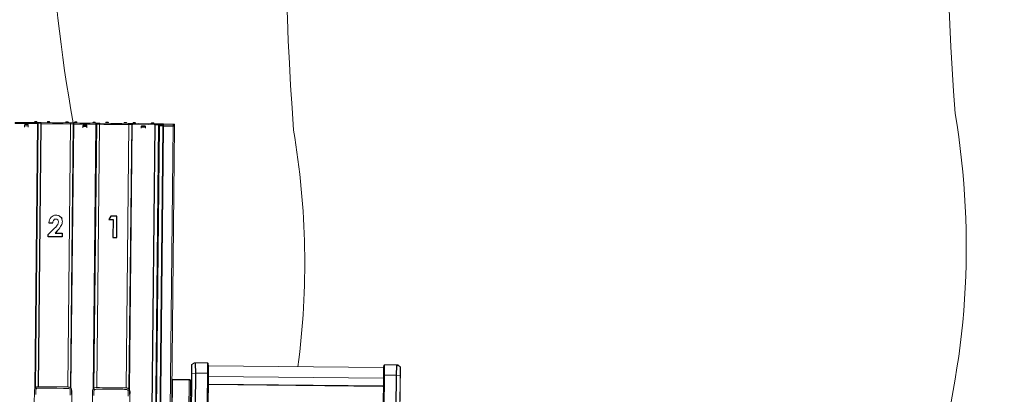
# Model space of a CAD drawing. Header units: metres. Extents: x 779 to 7046, y -512 to 9570.
# Tile 155 of 256: x 2478 to 2480.358, y -217.11 to -216.212. Entities that reach past the tile are written whole.
import ezdxf

# ---------------------------------------------------------------- set-up
doc = ezdxf.new("R2010")
doc.units = ezdxf.units.M
doc.linetypes.add('CIĄGłA', pattern=[0])
doc.layers.add('PDF _Geometria', color=7, linetype='Continuous')
doc.layers.add('ZP_Zieleń', color=252, linetype='Continuous', lineweight=5)

# ---------------------------------------------------------------- blocks, each defined once
blk = doc.blocks.new('DYSTRYBUTOR WAYNE HELIX 4 PRODUKTY')
at = {"layer": 'PDF _Geometria', "lineweight": 9}
for points in [[(264.73, 180.51), (264.73, 180.26), (259.38, 180.26), (259.38, 180.51)], [(265.57, 180.51), (265.57, 180.26), (272.53, 180.26), (272.53, 180.51)], [(272.61, 180.26), (272.61, 117.25)], [(272.7, 180.51), (272.7, 180.26), (273.29, 180.26), (273.29, 180.51)], [(278.72, 180.51), (278.72, 180.26), (273.38, 180.26), (273.38, 180.51)], [(278.89, 180.51), (279.48, 180.51), (279.48, 180.26), (278.89, 180.26)], [(279.57, 117.17), (279.57, 180.26)], [(286.69, 180.51), (286.69, 180.26), (287.28, 180.26), (287.28, 180.51)], [(292.71, 180.51), (292.71, 180.26), (287.45, 180.26), (287.45, 180.51)], [(292.88, 180.51), (293.73, 180.51), (293.73, 180.26), (292.88, 180.26)], [(293.98, 180.51), (293.98, 180.26), (294.75, 180.26), (294.75, 180.51)], [(294.15, 180.26), (294.15, 180.01)], [(294.92, 180.18), (294.83, 180.18)], [(297.21, 180.51), (297.21, 180.26), (294.92, 180.26), (294.92, 180.51)], [(351.57, 123.36), (352.16, 122.93), (351.48, 123.36)], [(303.23, 120.9), (303.14, 120.9)], [(306.2, 56.53), (306.2, 120.81)], [(351.23, 120.9), (351.31, 120.9)]]:
    blk.add_lwpolyline(points, close=True, dxfattribs=at)
for points in [[(260.74, 180.51), (263.37, 180.51)], [(260.74, 180.51), (260.74, 180.51)], [(261.76, 180.01), (261.67, 180.01), (261.67, 179.92), (261.59, 179.92), (261.59, 179.84)], [(262.52, 179.67), (262.52, 179.75), (261.59, 179.75), (261.59, 179.84)], [(261.59, 179.67), (261.59, 179.75)], [(261.59, 179.41), (261.59, 179.67), (262.52, 179.67), (262.52, 179.41)], [(262.44, 180.01), (261.76, 180.01)], [(262.52, 179.84), (262.52, 179.92), (262.52, 180.01), (262.44, 180.01)], [(262.52, 179.75), (262.52, 179.84)], [(263.37, 180.51), (263.37, 180.51)], [(263.96, 180.6), (264.05, 180.6), (264.13, 180.6), (264.22, 180.6), (264.3, 180.6), (264.39, 180.6), (264.47, 180.6), (264.56, 180.6), (264.56, 180.68), (264.47, 180.77)], [(264.05, 180.77), (264.05, 180.68), (263.96, 180.68), (263.96, 180.6)], [(263.96, 180.6), (263.96, 180.51)], [(264.47, 180.77), (264.39, 180.77), (264.3, 180.77), (264.22, 180.77), (264.13, 180.77), (264.05, 180.77)], [(264.56, 180.51), (264.56, 180.6)], [(264.9, 180.51), (264.81, 180.51), (264.73, 180.51)], [(264.9, 180.26), (264.81, 180.26), (264.73, 180.26)], [(264.73, 116.83), (264.73, 180.26)], [(265.49, 180.26), (264.9, 180.26), (264.9, 180.51), (265.49, 180.51), (265.49, 180.26), (265.49, 117.25)], [(265.57, 180.26), (265.57, 117.25), (265.4, 117.25), (265.15, 117.25), (264.98, 117.17), (264.98, 117.08), (264.9, 117.08), (264.9, 117), (264.9, 180.26)], [(265.57, 180.51), (265.49, 180.51)], [(272.61, 180.26), (271.6, 180.26), (270.58, 180.26), (269.9, 180.26), (269.56, 180.26), (268.71, 180.26), (268.37, 180.26), (268.03, 180.26), (267.69, 180.26), (267.19, 180.26), (266.59, 180.26), (265.57, 180.26), (265.49, 180.26)], [(265.49, 180.26), (265.57, 180.26)], [(265.74, 180.26), (265.74, 180.26)], [(265.74, 180.26), (265.74, 180.26)], [(265.83, 180.26), (265.83, 180.26)], [(266, 180.26), (266, 180.26)], [(266.59, 180.26), (266.59, 180.26)], [(266.76, 180.26), (266.76, 180.26)], [(266.93, 180.26), (266.76, 180.26)], [(266.93, 180.26), (266.93, 180.26)], [(266.93, 180.26), (266.93, 180.26)], [(266.93, 180.26), (266.93, 180.26)], [(266.93, 180.26), (266.93, 180.26)], [(267.02, 180.26), (267.02, 180.26)], [(267.1, 180.6), (267.19, 180.6), (267.36, 180.6), (267.44, 180.6), (267.52, 180.6), (267.61, 180.6), (267.69, 180.6), (267.69, 180.68), (267.61, 180.68), (267.61, 180.77)], [(267.19, 180.77), (267.1, 180.77), (267.1, 180.68), (267.1, 180.6)], [(267.1, 180.6), (267.1, 180.51)], [(267.61, 180.77), (267.52, 180.77), (267.44, 180.77), (267.36, 180.77), (267.27, 180.77), (267.19, 180.77)], [(267.69, 180.51), (267.69, 180.6)], [(267.86, 180.26), (267.78, 180.26), (268.29, 180.26)], [(267.78, 180.26), (267.78, 180.26)], [(267.78, 180.26), (267.78, 180.26)], [(267.78, 180.26), (267.78, 180.26)], [(268.29, 180.51), (268.29, 180.51)], [(270.83, 180.51), (268.29, 180.51)], [(268.29, 180.26), (268.29, 180.26)], [(268.29, 180.26), (268.29, 180.26)], [(268.29, 180.26), (268.29, 180.26)], [(268.63, 180.26), (268.63, 180.26)], [(268.71, 180.26), (268.8, 180.26), (268.88, 180.26)], [(270.32, 180.26), (270.41, 180.26)], [(270.49, 180.26), (270.49, 180.26)], [(270.83, 180.51), (270.83, 180.51)], [(270.83, 180.26), (270.83, 180.26)], [(270.83, 180.26), (270.92, 180.26), (271.34, 180.26)], [(270.92, 180.26), (270.92, 180.26)], [(271.34, 180.26), (271.34, 180.26)], [(271.34, 180.26), (271.34, 180.26)], [(271.34, 180.26), (271.34, 180.26)], [(271.34, 180.26), (271.34, 180.26)], [(271.43, 180.26), (271.43, 180.26)], [(271.51, 180.6), (271.6, 180.6), (271.77, 180.6), (271.85, 180.6), (271.93, 180.6), (272.02, 180.6), (272.1, 180.6), (272.1, 180.68), (272.02, 180.68), (272.02, 180.77), (271.93, 180.77)], [(271.6, 180.77), (271.51, 180.77), (271.51, 180.68), (271.51, 180.6)], [(271.51, 180.6), (271.51, 180.51)], [(271.93, 180.77), (271.85, 180.77), (271.77, 180.77), (271.68, 180.77), (271.6, 180.77)], [(272.1, 180.51), (272.1, 180.6)], [(272.27, 180.26), (272.19, 180.26), (272.36, 180.26)], [(272.19, 180.26), (272.19, 180.26)], [(272.19, 180.26), (272.19, 180.26)], [(272.19, 180.26), (272.19, 180.26)], [(272.19, 180.26), (272.19, 180.26)], [(272.36, 180.26), (272.36, 180.26)], [(272.36, 180.26), (272.36, 180.26)], [(272.44, 180.26), (272.44, 180.26)], [(272.7, 180.51), (272.61, 180.51), (272.53, 180.51)], [(272.7, 180.26), (272.61, 180.26), (272.53, 180.26)], [(272.61, 180.26), (272.61, 180.26)], [(272.7, 117.25), (272.87, 117.25), (273.04, 117.25), (273.21, 117.17), (273.29, 117.08), (273.38, 117), (273.38, 180.26)], [(273.38, 180.51), (273.29, 180.51)], [(273.38, 180.26), (273.29, 180.26)], [(273.29, 117.08), (273.29, 180.26)], [(273.55, 180.6), (273.63, 180.6), (273.72, 180.6), (273.8, 180.6), (273.97, 180.6), (274.05, 180.6), (274.14, 180.6), (274.14, 180.68), (274.14, 180.77), (274.05, 180.77)], [(273.72, 180.77), (273.63, 180.77), (273.63, 180.68), (273.55, 180.68), (273.55, 180.6)], [(273.55, 180.6), (273.55, 180.51)], [(274.05, 180.77), (273.97, 180.77), (273.89, 180.77), (273.8, 180.77), (273.72, 180.77)], [(274.14, 180.51), (274.14, 180.6)], [(274.82, 180.51), (277.36, 180.51)], [(274.82, 180.51), (274.82, 180.51)], [(275.75, 180.01), (275.67, 180.01), (275.67, 179.92), (275.58, 179.92), (275.58, 179.84)], [(276.51, 179.84), (276.51, 179.75), (275.58, 179.75), (275.58, 179.84)], [(275.58, 179.67), (275.58, 179.75)], [(275.58, 179.41), (275.58, 179.67), (276.51, 179.67), (276.51, 179.41)], [(276.43, 180.01), (275.75, 180.01)], [(276.51, 179.84), (276.51, 179.92), (276.51, 180.01), (276.43, 180.01)], [(276.51, 179.75), (276.51, 179.67)], [(277.36, 180.51), (277.36, 180.51)], [(277.96, 180.6), (278.04, 180.6), (278.13, 180.6), (278.21, 180.6), (278.3, 180.6), (278.46, 180.6), (278.55, 180.6), (278.55, 180.68), (278.55, 180.77), (278.46, 180.77)], [(278.04, 180.77), (278.04, 180.68), (277.96, 180.68), (277.96, 180.6)], [(277.96, 180.6), (277.96, 180.51)], [(278.46, 180.77), (278.38, 180.77), (278.3, 180.77), (278.21, 180.77), (278.13, 180.77), (278.04, 180.77)], [(278.55, 180.51), (278.55, 180.6)], [(278.89, 180.51), (278.8, 180.51), (278.72, 180.51)], [(278.89, 180.26), (278.8, 180.26), (278.72, 180.26)], [(278.72, 116.91), (278.72, 180.26)], [(278.89, 117), (278.89, 180.26)], [(279.65, 180.51), (279.57, 180.51), (279.48, 180.51)], [(279.65, 180.26), (279.57, 180.26), (279.48, 180.26)], [(279.57, 180.26), (280.58, 180.26), (281.18, 180.26), (281.69, 180.26), (282.03, 180.26), (282.37, 180.26), (282.7, 180.26), (283.55, 180.26), (283.89, 180.26), (284.57, 180.26), (285.59, 180.26), (286.61, 180.26)], [(279.57, 180.26), (279.57, 180.26)], [(279.65, 180.26), (279.65, 180.51), (286.52, 180.51), (286.52, 180.26)], [(279.74, 180.26), (279.74, 180.26)], [(279.74, 180.26), (279.74, 180.26)], [(279.82, 180.26), (279.82, 180.26)], [(279.99, 180.26), (279.99, 180.26)], [(280.58, 180.26), (280.58, 180.26)], [(280.75, 180.26), (280.75, 180.26)], [(280.92, 180.26), (280.75, 180.26)], [(280.92, 180.26), (280.92, 180.26)], [(280.92, 180.26), (280.92, 180.26)], [(281.01, 180.26), (281.01, 180.26)], [(281.09, 180.6), (281.18, 180.6), (281.26, 180.6), (281.35, 180.6), (281.43, 180.6), (281.52, 180.6), (281.6, 180.6), (281.69, 180.6), (281.69, 180.68), (281.6, 180.68), (281.6, 180.77)], [(281.18, 180.77), (281.09, 180.68), (281.09, 180.6)], [(281.09, 180.6), (281.09, 180.51)], [(281.6, 180.77), (281.52, 180.77), (281.43, 180.77), (281.35, 180.77), (281.26, 180.77), (281.18, 180.77)], [(281.69, 180.51), (281.69, 180.6)], [(282.28, 180.51), (282.28, 180.51)], [(284.91, 180.51), (282.28, 180.51)], [(284.91, 180.51), (284.91, 180.51)], [(284.91, 180.26), (285.33, 180.26)], [(285.33, 180.26), (285.33, 180.26)], [(285.33, 180.26), (285.33, 180.26)], [(285.33, 180.26), (285.33, 180.26)], [(285.42, 180.26), (285.42, 180.26)], [(285.5, 180.6), (285.59, 180.6), (285.67, 180.6), (285.76, 180.6), (285.84, 180.6), (285.93, 180.6), (286.01, 180.6), (286.1, 180.6), (286.1, 180.68), (286.01, 180.68), (286.01, 180.77)], [(285.59, 180.77), (285.5, 180.77), (285.5, 180.68), (285.5, 180.6)], [(285.5, 180.6), (285.5, 180.51)], [(286.01, 180.77), (285.93, 180.77), (285.84, 180.77), (285.76, 180.77), (285.67, 180.77), (285.59, 180.77)], [(286.1, 180.51), (286.1, 180.6)], [(286.27, 180.26), (286.18, 180.26), (286.35, 180.26)], [(286.18, 180.26), (286.18, 180.26)], [(286.18, 180.26), (286.18, 180.26)], [(286.18, 180.26), (286.18, 180.26)], [(286.18, 180.26), (286.18, 180.26)], [(286.35, 180.26), (286.35, 180.26)], [(286.35, 180.26), (286.35, 180.26)], [(286.44, 180.26), (286.44, 180.26)], [(286.69, 180.51), (286.61, 180.51), (286.52, 180.51)], [(286.69, 180.26), (286.61, 180.26), (286.52, 180.26)], [(287.28, 180.26), (287.28, 116.91), (287.2, 117), (287.11, 117.08), (286.95, 117.08), (286.78, 117.17), (286.61, 117.17), (286.61, 180.26), (286.61, 117.17)], [(286.61, 180.26), (286.61, 180.26)], [(287.45, 180.51), (287.37, 180.51), (287.28, 180.51)], [(287.45, 180.26), (287.37, 180.26), (287.28, 180.26)], [(287.37, 70.69), (287.37, 44.15), (292.8, 44.15), (292.8, 180.26)], [(287.37, 116.74), (287.37, 180.26)], [(287.62, 180.6), (287.71, 180.6), (287.79, 180.6), (287.96, 180.6), (288.05, 180.6), (288.13, 180.6), (288.22, 180.6), (288.22, 180.68), (288.13, 180.68), (288.13, 180.77), (288.05, 180.77)], [(287.71, 180.77), (287.62, 180.77), (287.62, 180.68), (287.62, 180.6)], [(287.62, 180.6), (287.62, 180.51)], [(288.05, 180.77), (287.96, 180.77), (287.88, 180.77), (287.79, 180.77), (287.71, 180.77)], [(288.22, 180.51), (288.22, 180.6)], [(288.81, 180.51), (291.35, 180.51)], [(288.81, 180.51), (288.81, 180.51)], [(289.74, 180.01), (289.66, 180.01), (289.66, 179.92), (289.57, 179.92), (289.57, 179.84)], [(290.59, 179.84), (290.59, 179.75), (289.57, 179.75), (289.57, 179.84)], [(289.57, 179.67), (289.57, 179.75)], [(289.57, 179.41), (289.57, 179.67), (290.59, 179.67), (290.59, 179.41)], [(290.42, 180.01), (289.74, 180.01)], [(290.59, 179.84), (290.59, 179.92), (290.51, 179.92), (290.51, 180.01), (290.42, 180.01)], [(290.59, 179.75), (290.59, 179.67)], [(291.35, 180.51), (291.35, 180.51)], [(291.95, 180.6), (292.03, 180.6), (292.12, 180.6), (292.2, 180.6), (292.37, 180.6), (292.46, 180.6), (292.54, 180.6), (292.54, 180.68), (292.54, 180.77), (292.46, 180.77)], [(292.12, 180.77), (292.03, 180.77), (292.03, 180.68), (291.95, 180.68), (291.95, 180.6)], [(291.95, 180.6), (291.95, 180.51)], [(292.46, 180.77), (292.37, 180.77), (292.29, 180.77), (292.2, 180.77), (292.12, 180.77)], [(292.54, 180.51), (292.54, 180.6)], [(292.88, 180.51), (292.8, 180.51), (292.71, 180.51)], [(292.88, 180.26), (292.8, 180.26), (292.71, 180.26)], [(293.73, 180.26), (293.73, 44.06), (292.88, 44.15), (292.88, 180.26)], [(293.98, 180.51), (293.9, 180.51), (293.81, 180.51), (293.73, 180.51)], [(293.73, 44.06), (293.81, 44.06), (293.81, 180.26), (293.81, 180.01), (293.81, 43.98), (293.81, 44.06)], [(293.98, 180.26), (293.9, 180.26), (293.81, 180.26), (293.73, 180.26)], [(293.81, 180.26), (294.15, 180.26), (293.81, 180.18), (293.81, 180.01), (293.9, 180.01)], [(293.81, 180.18), (293.81, 180.18)], [(293.81, 180.18), (293.81, 180.18)], [(293.81, 180.18), (293.81, 180.18)], [(294.83, 180.01), (294.83, 180.26), (294.75, 180.26), (294.75, 180.01), (294.75, 44.06), (293.9, 43.98), (293.9, 180.01), (294.75, 180.01), (294.83, 180.01), (294.92, 180.01), (297.21, 180.01), (297.21, 44.06), (294.92, 44.06), (294.92, 180.01)], [(294.15, 180.26), (294.15, 180.26)], [(294.92, 180.51), (294.83, 180.51), (294.75, 180.51)], [(294.83, 180.26), (294.92, 180.26), (294.83, 180.26), (294.75, 180.26)], [(294.75, 180.18), (294.75, 180.18)], [(294.75, 180.09), (294.75, 180.18)], [(294.75, 180.09), (294.75, 180.09)], [(294.83, 180.09), (294.92, 180.09)], [(294.92, 180.26), (294.92, 180.26)], [(294.92, 180.26), (297.21, 180.26)], [(294.92, 180.26), (294.92, 180.18), (294.92, 180.09), (294.92, 180.01)], [(294.92, 180.01), (294.92, 180.01)], [(297.21, 180.51), (297.29, 180.51), (297.38, 180.51), (297.46, 180.51), (297.55, 180.51)], [(297.55, 180.26), (297.46, 180.26), (297.38, 180.26), (297.29, 180.26), (297.21, 180.26)], [(297.21, 180.26), (297.21, 180.26)], [(297.21, 180.26), (297.21, 180.18), (297.21, 180.09), (297.21, 180.01)], [(297.21, 180.01), (297.29, 180.01), (297.38, 180.01), (297.46, 180.01), (297.55, 180.01)], [(297.38, 180.01), (297.38, 180.26)], [(297.55, 180.09), (297.55, 180.18), (297.46, 180.18), (297.46, 180.26), (297.38, 180.26)], [(297.46, 180.09), (297.46, 180.18), (297.38, 180.18)], [(297.38, 180.09), (297.46, 180.09), (297.55, 180.09)], [(297.55, 180.51), (297.55, 180.26)], [(298.39, 43.98), (297.8, 43.98), (297.72, 43.98), (297.63, 44.06), (297.55, 44.06), (297.55, 180.01), (297.55, 180.09)], [(302.21, 122.85), (302.21, 122.93), (302.29, 122.93)], [(302.21, 121.75), (302.21, 121.15), (302.21, 122.68), (302.21, 122.76), (302.21, 122.85), (302.29, 122.85)], [(302.21, 122.76), (302.21, 122.76)], [(306.28, 120.64), (306.28, 121.15), (306.28, 121.58), (306.28, 121.91), (306.28, 122.25), (306.28, 122.42), (306.2, 123.19), (306.2, 123.27), (306.11, 123.27), (306.11, 123.36), (306.03, 123.36), (303.06, 123.36), (302.97, 123.36), (302.89, 123.36), (302.29, 122.93), (302.97, 123.36), (302.89, 123.36)], [(302.29, 122.93), (302.29, 122.85), (302.29, 122.76), (302.29, 122.59), (302.29, 122.34), (302.29, 122), (302.29, 121.66), (302.29, 121.32), (302.29, 120.9), (302.29, 120.81)], [(302.29, 120.81), (302.29, 120.9), (302.29, 121.32), (302.29, 121.75), (302.29, 122.08), (302.29, 122.42), (302.29, 122.68), (302.29, 122.85), (302.29, 122.93)], [(302.29, 122.93), (302.29, 122.93)], [(302.97, 123.36), (303.06, 123.36), (302.97, 123.36), (302.97, 123.27), (303.06, 123.1), (303.06, 122.93), (303.06, 122.59), (303.06, 122.25), (303.14, 121.83), (303.14, 121.41), (303.14, 120.98), (303.14, 120.9)], [(302.97, 123.36), (302.97, 123.36)], [(303.23, 120.9), (303.23, 121.32), (303.23, 121.83), (303.14, 122.25), (303.14, 122.59), (303.14, 122.93), (303.14, 123.19), (303.06, 123.27), (303.06, 123.36)], [(303.06, 123.36), (303.06, 123.36)], [(306.03, 123.36), (306.03, 123.36)], [(306.03, 123.36), (306.03, 123.19), (306.03, 123.02), (306.03, 122.68), (306.03, 122.34), (306.03, 121.91), (306.03, 121.41), (306.03, 120.9)], [(306.11, 123.27), (306.11, 123.1), (306.11, 122.93), (306.11, 122.68), (306.11, 122.34), (306.11, 121.91), (306.2, 121.41), (306.2, 120.81), (306.11, 120.81), (306.11, 120.9), (306.03, 120.9)], [(306.11, 123.27), (306.11, 123.27)], [(306.2, 123.27), (306.2, 123.19), (306.2, 123.1), (306.2, 122.85), (306.2, 122.59), (306.2, 122.17), (306.2, 121.75), (306.2, 121.24), (306.2, 120.98), (306.2, 120.81)], [(306.2, 120.81), (306.2, 121.24), (306.2, 121.66), (306.2, 122.17), (306.2, 122.51), (306.2, 122.85), (306.2, 123.02), (306.2, 123.1), (306.2, 123.19)], [(348.17, 122.93), (348.17, 122.85), (348.17, 122.76), (348.17, 122.68), (306.28, 122.68), (306.28, 122.76), (306.28, 122.85)], [(306.28, 122.85), (306.28, 122.85)], [(351.57, 123.36), (351.48, 123.36), (351.4, 123.36), (348.43, 123.36), (348.34, 123.27), (348.26, 123.27), (348.26, 123.19), (348.17, 122.42), (348.17, 122.25), (348.17, 121.91), (348.17, 121.58), (348.17, 121.15), (348.17, 120.64)], [(348.26, 123.27), (348.26, 123.19), (348.26, 123.1), (348.26, 122.85), (348.26, 122.59), (348.26, 122.17), (348.26, 121.75), (348.26, 121.24), (348.26, 120.98), (348.26, 120.81)], [(348.26, 120.81), (348.26, 121.24), (348.26, 121.66), (348.26, 122.17), (348.26, 122.51), (348.26, 122.85), (348.26, 123.02), (348.26, 123.1), (348.26, 123.19)], [(348.34, 123.27), (348.34, 123.1), (348.34, 122.93), (348.34, 122.68), (348.34, 122.34), (348.34, 121.91), (348.34, 121.41), (348.34, 120.81), (348.34, 120.9), (348.43, 120.9)], [(348.34, 123.27), (348.34, 123.27)], [(348.43, 123.36), (348.43, 123.19), (348.43, 123.02), (348.43, 122.68), (348.43, 122.34), (348.43, 121.91), (348.43, 121.41), (348.43, 120.9)], [(348.43, 123.36), (348.43, 123.36)], [(348.43, 123.36), (348.51, 123.36)], [(351.23, 120.9), (351.23, 121.32), (351.23, 121.83), (351.31, 122.25), (351.31, 122.59), (351.31, 122.93), (351.31, 123.19), (351.4, 123.27), (351.4, 123.36)], [(351.48, 123.36), (351.4, 123.36), (351.48, 123.36), (351.48, 123.27), (351.48, 123.1), (351.4, 122.93), (351.4, 122.59), (351.4, 122.25), (351.31, 121.83), (351.31, 121.41), (351.31, 120.98), (351.31, 120.9)], [(351.48, 123.36), (351.48, 123.36)], [(352.24, 122.85), (352.24, 122.93), (352.16, 122.93), (352.24, 122.93), (352.24, 122.85), (352.16, 122.85), (352.16, 122.76), (352.16, 122.59), (352.16, 122.34), (352.16, 122), (352.16, 121.66), (352.16, 121.32), (352.16, 120.9), (352.16, 120.81)], [(352.16, 120.81), (352.16, 120.9), (352.16, 121.32), (352.16, 121.75), (352.16, 122.08), (352.16, 122.42), (352.16, 122.68), (352.16, 122.85), (352.16, 122.93)], [(352.16, 122.93), (352.16, 122.93)], [(352.24, 122.85), (352.24, 122.85)], [(352.24, 121.75), (352.24, 121.15), (352.24, 122.68), (352.24, 122.76), (352.24, 122.85)], [(352.24, 122.76), (352.24, 122.76)], [(302.29, 118.95), (302.29, 119.2), (302.29, 119.54), (302.29, 119.79), (302.29, 120.05), (302.29, 120.3), (302.29, 120.56), (302.21, 120.73), (302.21, 120.9), (302.21, 120.98), (302.21, 121.07), (302.21, 121.15)], [(302.21, 121.15), (302.21, 121.15)], [(302.21, 121.15), (302.21, 121.15)], [(302.21, 120.73), (302.21, 120.81), (302.21, 120.9)], [(302.21, 118.86), (302.21, 119.12), (302.21, 119.37), (302.21, 119.62), (302.21, 119.88), (302.21, 120.13), (302.21, 120.3), (302.21, 120.47), (302.21, 120.56), (302.21, 120.64), (302.21, 120.73)], [(302.38, 50.85), (302.29, 50.76), (302.29, 120.81), (303.14, 120.9), (303.14, 51.1)], [(302.29, 120.81), (302.29, 50.76), (302.72, 50.76), (302.89, 50.76)], [(302.29, 120.81), (302.29, 120.81)], [(303.14, 120.9), (303.14, 120.9)], [(303.23, 51.19), (303.23, 120.9), (306.03, 120.9), (306.03, 56.53)], [(303.23, 120.9), (303.23, 120.9)], [(306.03, 120.9), (306.03, 120.9)], [(306.03, 120.9), (306.11, 120.9), (306.11, 120.81), (306.2, 120.81)], [(306.2, 120.81), (306.2, 120.81)], [(306.2, 120.81), (306.2, 120.81)], [(306.2, 56.53), (306.2, 120.81), (306.28, 120.64), (306.28, 120.47), (306.28, 120.3), (306.28, 120.13)], [(306.2, 120.81), (306.2, 120.81)], [(351.23, 51.19), (351.23, 120.9), (348.43, 120.9), (348.43, 56.53)], [(306.28, 56.53), (306.28, 120.13), (348.17, 120.13)], [(348.34, 56.53), (348.34, 120.81), (348.26, 120.81), (348.26, 56.53), (348.26, 120.81), (348.17, 120.64), (348.17, 120.47), (348.17, 120.3), (348.17, 120.13), (348.17, 56.53)], [(348.26, 120.81), (348.26, 120.81)], [(348.43, 120.9), (348.34, 120.9), (348.34, 120.81)], [(348.34, 120.81), (348.34, 120.81)], [(348.43, 120.9), (348.43, 120.9)], [(351.23, 120.9), (351.23, 120.9)], [(352.16, 120.81), (352.16, 50.76), (352.16, 120.81), (351.31, 120.9), (351.31, 51.1)], [(351.31, 120.9), (351.31, 120.9)], [(352.16, 120.81), (352.16, 120.81)], [(352.24, 121.15), (352.24, 121.15)], [(352.24, 118.95), (352.24, 119.2), (352.24, 119.54), (352.24, 119.79), (352.24, 120.05), (352.24, 120.3), (352.24, 120.56), (352.24, 120.73), (352.24, 120.9), (352.24, 120.98), (352.24, 121.07), (352.24, 121.15)], [(352.24, 121.15), (352.24, 121.15)], [(352.24, 120.73), (352.24, 120.81), (352.24, 120.9)], [(352.24, 118.86), (352.24, 119.12), (352.24, 119.37), (352.24, 119.62), (352.24, 119.88), (352.24, 120.13), (352.24, 120.3), (352.24, 120.47), (352.24, 120.56), (352.24, 120.64), (352.24, 120.73)], [(301.96, 119.2), (301.96, 119.29), (301.87, 119.37), (301.79, 119.37), (301.7, 119.37), (297.72, 119.37), (297.63, 119.37), (297.55, 119.29), (297.55, 119.2), (297.63, 119.2), (297.72, 119.2), (297.72, 51.02), (297.63, 51.02)], [(297.72, 119.2), (301.7, 119.2), (301.7, 51.02), (301.79, 51.02), (301.87, 51.02), (301.96, 51.02), (301.87, 51.02), (301.79, 51.02), (301.7, 51.02), (297.72, 51.02), (297.63, 51.02), (297.55, 51.02), (297.63, 51.02), (297.63, 50.93), (297.55, 50.93), (297.72, 50.93)], [(297.72, 119.29), (297.63, 119.29), (297.63, 119.2)], [(297.72, 119.2), (297.72, 119.29), (297.72, 119.37)], [(301.7, 119.2), (301.7, 119.29), (301.7, 119.37)], [(301.87, 119.2), (301.87, 119.29), (301.79, 119.29), (301.7, 119.29)], [(301.7, 119.2), (301.79, 119.2), (301.87, 119.2), (301.96, 119.2), (301.96, 51.02)], [(301.96, 119.2), (301.96, 119.2)], [(302.13, 51.27), (302.04, 50.85), (302.13, 50.85), (302.21, 50.85), (302.29, 50.85), (302.29, 118.95)], [(302.21, 51.44), (302.29, 51.44), (302.21, 51.44), (302.21, 118.86), (302.29, 118.86)], [(348.09, 118.27), (348.09, 118.18), (348.17, 118.18), (348.09, 118.18), (348.09, 118.27), (306.37, 118.27), (306.37, 118.18), (306.28, 118.18), (306.37, 118.18), (306.37, 118.27)], [(306.37, 118.18), (348.09, 118.18)], [(352.24, 50.85), (352.24, 118.95)], [(352.24, 51.44), (352.24, 118.86)], [(352.24, 118.86), (352.24, 118.86)], [(273.55, 115.47), (273.55, 115.72), (273.55, 115.98), (273.55, 116.23), (273.55, 116.49), (273.55, 116.74), (273.38, 117), (273.29, 117.08), (273.12, 117.17), (272.87, 117.25), (272.7, 117.25), (272.44, 117.25), (271.6, 117.25), (269.73, 117.25), (267.95, 117.25), (266.17, 117.25), (265.83, 117.25), (265.57, 117.25), (265.24, 117.17), (265.15, 117.17), (264.98, 117.08), (264.9, 117), (264.81, 116.91), (264.73, 116.66), (264.73, 116.57), (264.64, 116.4), (264.64, 116.06), (264.64, 115.72), (264.64, 115.38)], [(264.98, 70.27), (264.81, 70.52), (264.73, 70.69), (264.73, 71.12), (264.64, 71.54), (264.73, 71.96), (264.73, 72.39), (264.64, 79), (264.64, 105.29), (264.64, 109.28), (264.64, 111.91), (264.64, 113.77), (264.64, 115.55), (264.64, 116.06), (264.64, 116.49), (264.73, 116.83), (264.9, 117)], [(264.98, 115.38), (264.98, 115.72), (264.98, 116.06), (264.98, 116.4), (265.07, 116.66), (265.07, 116.74), (265.15, 116.83), (265.32, 116.91), (265.49, 116.91), (265.83, 116.91), (266.08, 116.91), (268.03, 116.91), (269.98, 116.91), (271.6, 116.91), (271.93, 116.91), (272.27, 116.91), (272.61, 116.91), (272.87, 116.91), (273.04, 116.83), (273.12, 116.83), (273.21, 116.66), (273.21, 116.57), (273.21, 116.4), (273.21, 116.15), (273.21, 115.3)], [(272.7, 117.25), (271.77, 117.25), (271, 117.25), (270.32, 117.25), (269.9, 117.25), (269.48, 117.25), (268.97, 117.25), (268.29, 117.25), (267.61, 117.25), (267.02, 117.25), (266.34, 117.25), (265.57, 117.25)], [(273.38, 117), (273.46, 116.91), (273.55, 116.74), (273.55, 116.57), (273.63, 116.32), (273.63, 115.47), (273.63, 114.62), (273.63, 107.67), (273.55, 79.77), (273.55, 72.81), (273.55, 71.63), (273.55, 71.12), (273.46, 70.69), (273.38, 70.52), (273.29, 70.27)], [(287.45, 115.64), (287.45, 115.89), (287.45, 116.15), (287.45, 116.4), (287.37, 116.66), (287.28, 116.91), (287.2, 116.91), (287.2, 117), (287.03, 117.08), (286.78, 117.08), (286.61, 117.17), (286.35, 117.17), (285.5, 117.17), (283.64, 117.17), (281.86, 117.17), (280.08, 117.17), (279.74, 117.17), (279.48, 117.17), (279.14, 117.08), (279.06, 117.08), (278.89, 117), (278.89, 116.91), (278.8, 116.91), (278.72, 116.83), (278.63, 116.57), (278.55, 116.49), (278.55, 116.32), (278.55, 115.98), (278.55, 115.64), (278.55, 115.3)], [(278.8, 70.18), (278.72, 70.44), (278.63, 70.61), (278.63, 71.03), (278.55, 71.46), (278.63, 71.88), (278.63, 72.3), (278.55, 78.92), (278.55, 105.21), (278.55, 109.19), (278.55, 111.82), (278.55, 113.69), (278.55, 115.47), (278.55, 115.98), (278.55, 116.4), (278.63, 116.74), (278.8, 116.91)], [(279.48, 117.17), (279.31, 117.17), (279.06, 117.08), (278.89, 117), (278.8, 117), (278.8, 116.91)], [(278.89, 115.3), (278.89, 115.64), (278.89, 115.98), (278.89, 116.23), (278.97, 116.49), (278.97, 116.66), (279.06, 116.74), (279.23, 116.74), (279.4, 116.83), (279.74, 116.83), (279.99, 116.83), (281.94, 116.83), (283.81, 116.83), (285.5, 116.83), (285.84, 116.83), (286.18, 116.83), (286.52, 116.83), (286.78, 116.83), (286.95, 116.74), (287.03, 116.66), (287.11, 116.57), (287.11, 116.49), (287.11, 116.4), (287.11, 116.23), (287.11, 116.06), (287.11, 115.22)], [(286.61, 117.17), (285.67, 117.17), (284.91, 117.17), (284.23, 117.17), (283.81, 117.17), (283.38, 117.17), (282.87, 117.17), (282.2, 117.17), (281.52, 117.17), (280.92, 117.17), (280.25, 117.17), (279.48, 117.17)], [(287.28, 116.91), (287.37, 116.83), (287.45, 116.66), (287.45, 116.4), (287.54, 116.23), (287.54, 115.38), (287.54, 114.54), (287.54, 107.5), (287.45, 79.68), (287.45, 72.64), (287.45, 71.54), (287.45, 71.03), (287.37, 70.61), (287.28, 70.44), (287.2, 70.18)]]:
    blk.add_lwpolyline(points, dxfattribs=at)
at = {"layer": 'PDF _Geometria', "linetype": 'CIĄGłA'}
blk.add_lwpolyline([(270.15, 158.21, -0.15345), (270.75, 157.62)], format="xyb", dxfattribs=at)
blk.add_lwpolyline([(283.97, 153.21), (283.97, 158.28), (282.53, 158.28), (282.03, 157.45), (283.04, 157.45), (283.04, 153.21)], close=True, dxfattribs=at)
for points in [[(267.69, 156.53), (268.63, 156.52)], [(269.73, 154.65), (269.22, 154.06), (270.92, 154.06), (270.92, 153.21), (267.53, 153.21), (267.53, 153.72), (269.05, 155.24)]]:
    blk.add_lwpolyline(points, dxfattribs=at)
at = {"layer": 'PDF _Geometria', "lineweight": 9}
for points in [[(269.39, 158.38), (268.88, 158.38), (268.54, 158.21), (268.2, 157.87)], [(270.15, 158.21), (269.98, 158.3), (269.64, 158.38), (269.39, 158.38)], [(268.2, 157.87), (267.86, 157.53), (267.69, 157.11), (267.69, 156.52)], [(268.63, 156.52), (268.63, 156.85), (268.71, 157.02), (268.88, 157.19)], [(268.88, 157.19), (268.97, 157.36), (269.14, 157.45), (269.31, 157.45)], [(269.81, 156.18), (269.64, 155.92), (269.48, 155.67), (269.05, 155.24)], [(269.31, 157.45), (269.56, 157.45), (269.64, 157.45), (269.81, 157.28)], [(269.73, 154.65), (270.24, 155.16), (270.49, 155.58), (270.66, 155.92)], [(269.81, 157.28), (269.9, 157.19), (269.98, 157.02), (269.98, 156.77)], [(269.98, 156.77), (269.98, 156.6), (269.9, 156.43), (269.81, 156.18)], [(270.66, 155.92), (270.83, 156.26), (270.92, 156.6), (270.92, 156.85)], [(270.92, 156.85), (270.92, 157.11), (270.83, 157.36), (270.75, 157.62)]]:
    blk.add_open_spline(points, degree=3, dxfattribs=at)
blk = doc.blocks.new('B-B')
at = {"layer": 'ZP_Zieleń', "linetype": 'CIĄGłA'}
for points, elevation in [([(21.8051, -75.7014, -0.134472), (23.7964, -75.5112, 0.031985), (24.4999, -75.4773, 0.031985)], -10.04), ([(21.7995, -75.7035, -0.000222), (21.8026, -75.7023, -0.000222)], -10.04), ([(21.8026, -75.7023, -0.000075), (21.8037, -75.7019)], -10.04), ([(24.5641, -75.8219, -0.066204), (23.5745, -75.9807, 0.057707), (21.8848, -76.2234, -0.074673), (21.3295, -76.3375)], -3077917.2191), ([(24.8549, -77.3835, -0.063574), (23.9036, -77.5311, 0.057707), (22.2139, -77.7738, -0.236648), (20.514, -77.5808)], -10.04)]:
    blk.add_lwpolyline(points, format="xyb", dxfattribs=dict(at, elevation=elevation))
at = {"xscale": 0.01000000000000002, "yscale": 0.01000000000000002, "zscale": 0.01000000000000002, "rotation": 279.9583443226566}
blk.add_blockref('DYSTRYBUTOR WAYNE HELIX 4 PRODUKTY', (19.5545, -73.3221, -10.04), dxfattribs=at)

msp = doc.modelspace()

# ---------------------------------------------------------------- block references
at = {"layer": 'PDF _Geometria', "linetype": 'CIĄGłA', "rotation": 79.44877770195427}
msp.add_blockref('B-B', (2399.7141, -224.034, 10.04), dxfattribs=at)

doc.saveas('drawing.dxf')
